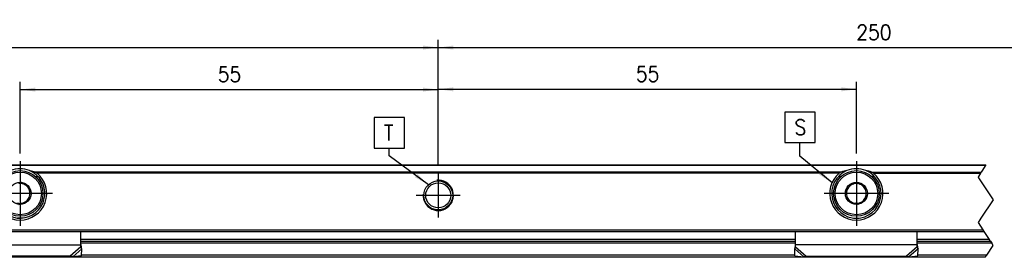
# Model space of a CAD drawing. Header units: millimetres. Extents: x -418 to 1225, y -151 to 443.
# Tile 35 of 52: x -6 to 124, y 266 to 297. Entities that reach past the tile are written whole.
import ezdxf

# ---------------------------------------------------------------- set-up
doc = ezdxf.new("R2010")
doc.units = ezdxf.units.MM
doc.linetypes.add('DOT_CENTER', pattern=[14, 12, -1, 0, -1])
doc.layers.add('1', color=7, linetype='Continuous')
doc.styles.add('CONVERTER_12', font='txt.shx', dxfattribs={"width": 0.9})
doc.dimstyles.new('ME10_DIM_19', dxfattribs={"dimtxt": 2, "dimasz": 2, "dimexe": 1, "dimexo": 1, "dimgap": 1, "dimtad": 1, "dimdsep": 46, "dimtxsty": 'CONVERTER_12', "dimsah": 1, "dimcen": 0.09, "dimclrd": 2, "dimclre": 2, "dimclrt": 2, "dimadec": 0, "dimazin": 0, "dimtfac": 1, "dimtdec": 4, "dimtix": 1, "dimtmove": 0, "dimatfit": 3, "dimfxl": 1, "dimtolj": 1, "dimtzin": 0, "dimarcsym": 0})
doc.dimstyles.new('ME10_DIM_20', dxfattribs={"dimtxt": 2, "dimasz": 2, "dimexe": 1, "dimexo": 1, "dimgap": 1, "dimtad": 1, "dimdsep": 46, "dimtxsty": 'CONVERTER_12', "dimsah": 1, "dimcen": 0.09, "dimclrd": 2, "dimclre": 2, "dimclrt": 2, "dimadec": 0, "dimazin": 0, "dimtfac": 1, "dimtdec": 4, "dimtix": 1, "dimtmove": 0, "dimatfit": 3, "dimfxl": 1, "dimtolj": 1, "dimtzin": 0, "dimarcsym": 0})
doc.dimstyles.new('ME10_DIM_21', dxfattribs={"dimtxt": 2, "dimasz": 2, "dimexe": 1, "dimexo": 1, "dimgap": 1, "dimtad": 1, "dimdsep": 46, "dimtxsty": 'CONVERTER_12', "dimsah": 1, "dimcen": 0.09, "dimclrd": 2, "dimclre": 2, "dimclrt": 2, "dimadec": 0, "dimazin": 0, "dimtfac": 1, "dimtdec": 4, "dimtix": 1, "dimtmove": 0, "dimatfit": 3, "dimfxl": 1, "dimtolj": 1, "dimtzin": 0, "dimarcsym": 0})
doc.dimstyles.new('ME10_DIM_22', dxfattribs={"dimtxt": 2, "dimasz": 2, "dimexe": 1, "dimexo": 1, "dimgap": 1, "dimtad": 1, "dimdsep": 46, "dimtxsty": 'CONVERTER_12', "dimsah": 1, "dimcen": 0.09, "dimclrd": 2, "dimclre": 2, "dimclrt": 2, "dimadec": 0, "dimazin": 0, "dimtfac": 1, "dimtdec": 4, "dimtix": 1, "dimtmove": 0, "dimatfit": 3, "dimfxl": 1, "dimtolj": 1, "dimtzin": 0, "dimarcsym": 0})
doc.dimstyles.get("Standard").update_dxf_attribs({"dimtxt": 0.18, "dimasz": 0.18, "dimexe": 0.18, "dimexo": 0.0625, "dimgap": 0.09, "dimtad": 0, "dimtih": 1, "dimtoh": 1, "dimdec": 4, "dimzin": 0, "dimdsep": 46, "dimtxsty": 'Standard', "dimcen": 0.09, "dimadec": 0, "dimazin": 0, "dimtfac": 1, "dimtdec": 4, "dimtofl": 0, "dimtmove": 0, "dimatfit": 3, "dimfxl": 1, "dimtolj": 1, "dimtzin": 0, "dimarcsym": 0})

# ---------------------------------------------------------------- blocks, each defined once
blk = doc.blocks.new('SOPORTE_SV2__5', base_point=(-123.4, 265.93))
at = {"color": 3, "linetype": 'Continuous'}
for p, q in [((121.11, 278.01), (-18.11, 278.01)), ((102.11, 277.13), (-3.91, 277.13)), ((101.83, 276.99), (-3.63, 276.99)), ((106.09, 277.13), (120.52, 277.13)), ((106.37, 276.99), (120.42, 276.99)), ((-5.54, 271.09), (-6.26, 271.09)), ((103.74, 271.09), (104.46, 271.09)), ((-18.47, 269.52), (120.75, 269.52)), ((96.1, 268.27), (2.1, 268.27)), ((121.58, 268.27), (112.1, 268.27)), ((-13.9, 267.58), (2.1, 267.58)), ((2.1, 267.29), (0.69, 266.08)), ((2.21, 267.03), (1.02, 266.01)), ((96.1, 267.78), (2.1, 267.78)), ((95.99, 267.03), (97.18, 266.01)), ((112.1, 267.58), (96.1, 267.58)), ((96.1, 267.29), (97.51, 266.08)), ((112.1, 267.29), (110.69, 266.08)), ((112.21, 267.03), (111.02, 266.01)), ((121.91, 267.78), (112.1, 267.78)), ((96.01, 266.22), (2.19, 266.22)), ((121.24, 266.22), (112.19, 266.22))]:
    blk.add_line(p, q, dxfattribs=at)
at = {"color": 7, "linetype": 'Continuous'}
for p, q in [((-18.07, 278.07), (121.14, 278.07)), ((-3.91, 276.57), (-3.55, 276.57)), ((102.11, 276.57), (101.75, 276.57)), ((106.45, 276.57), (106.09, 276.57)), ((-5.72, 275.75), (-6.05, 275.61)), ((-5.43, 275.53), (-5.72, 275.75)), ((-4.57, 274.88), (-4.86, 275.1)), ((-4.62, 274.52), (-4.57, 274.88)), ((102.77, 274.88), (103.06, 275.1)), ((102.82, 274.52), (102.77, 274.88)), ((103.63, 275.53), (103.92, 275.75)), ((103.92, 275.75), (104.25, 275.61)), ((104.91, 275.33), (105.25, 275.19)), ((105.25, 275.19), (105.3, 274.83)), ((-5.09, 273.31), (-4.75, 273.45)), ((-4.75, 273.45), (-4.7, 273.81)), ((102.95, 273.45), (102.9, 273.81)), ((103.29, 273.31), (102.95, 273.45)), ((105.43, 273.76), (105.14, 273.54)), ((105.38, 274.12), (105.43, 273.76)), ((-6.08, 272.89), (-5.75, 273.03)), ((104.28, 272.89), (103.95, 273.03)), ((104.57, 273.11), (104.28, 272.89)), ((-18.33, 269.32), (120.88, 269.32)), ((2.1, 267.6), (2.1, 269.32)), ((96.1, 267.6), (96.1, 269.32)), ((112.1, 267.6), (112.1, 269.32)), ((2.1, 268.07), (96.1, 268.07)), ((2.1, 267.58), (2.1, 267.6)), ((2.1, 267.29), (2.1, 267.58)), ((2.21, 267.03), (2.16, 267.2)), ((2.19, 266.14), (2.21, 267.03)), ((95.99, 267.03), (96.04, 267.2)), ((96.01, 266.14), (95.99, 267.03)), ((96.1, 267.58), (96.1, 267.6)), ((96.1, 267.29), (96.1, 267.58)), ((112.1, 268.07), (121.72, 268.07)), ((112.1, 267.58), (112.1, 267.6)), ((112.1, 267.29), (112.1, 267.58)), ((112.16, 267.2), (112.21, 267.03)), ((112.19, 266.14), (112.21, 267.03)), ((121.05, 265.93), (-18.17, 265.93)), ((0.69, 266.08), (-12.49, 266.08)), ((2.19, 266.14), (1.02, 266.01)), ((96.01, 266.14), (97.18, 266.01)), ((97.51, 266.08), (110.69, 266.08)), ((111.02, 266.01), (112.19, 266.14))]:
    blk.add_line(p, q, dxfattribs=at)
at = {"color": 2, "linetype": 'DOT_CENTER'}
for p, q in [((121.01, 277.87), (120.52, 277.13)), ((121.01, 277.87), (121.11, 278.01)), ((121.11, 278.01), (121.14, 278.07)), ((120.14, 276.57), (120.1, 276.5)), ((120.1, 276.5), (120.18, 276.37)), ((120.42, 276.99), (120.14, 276.57)), ((120.18, 276.37), (122.1, 273.5)), ((120.42, 276.99), (120.52, 277.13)), ((122.1, 273.5), (120.48, 271.07)), ((120.34, 270.87), (120.1, 270.5)), ((120.48, 271.07), (120.34, 270.87)), ((120.1, 270.5), (120.75, 269.52)), ((120.75, 269.52), (120.88, 269.32)), ((120.88, 269.32), (121.58, 268.27)), ((121.72, 268.07), (121.58, 268.27)), ((121.24, 266.22), (122.1, 267.5)), ((121.72, 268.07), (121.91, 267.78)), ((122.1, 267.5), (121.91, 267.78)), ((121.05, 265.93), (121.24, 266.22))]:
    blk.add_line(p, q, dxfattribs=at)
at = {"color": 7, "linetype": 'Continuous'}
for centre, radius in [((-5.9, 274.32), 3), ((104.1, 274.32), 3), ((49.1, 274.07), 1.9), ((-5.9, 274.32), 1.45), ((49.1, 274.07), 1.65), ((104.1, 274.32), 1.45), ((-5.9, 274.32), 0.05), ((104.1, 274.32), 0.05)]:
    blk.add_circle(centre, radius, dxfattribs=at)
at = {"color": 3, "linetype": 'Continuous'}
for centre in [(-5.9, 274.32), (104.1, 274.32)]:
    blk.add_circle(centre, 2.8, dxfattribs=at)
at = {"color": 7, "linetype": 'Continuous'}
for centre, radius, start, end in [((-5.9, 274.32), 3.25, 136.2373, 67.3801), ((-5.9, 274.32), 3.25, 67.3801, 112.6199), ((104.1, 274.32), 3.25, 112.6199, 67.3801), ((104.1, 274.32), 3.25, 67.3801, 112.6199), ((-5.9, 274.32), 3.5, 130.3552, 49.6448), ((104.1, 274.32), 3.5, 130.3552, 49.6448), ((-5.9, 274.32), 1.3, 68.7237, 96.839), ((-5.9, 274.32), 1.3, 36.839, 68.7237), ((-5.9, 274.32), 1.3, 8.7237, 36.839), ((104.1, 274.32), 1.3, 143.161, 171.2763), ((104.1, 274.32), 1.3, 111.2763, 143.161), ((104.1, 274.32), 1.3, 83.161, 111.2763), ((104.1, 274.32), 1.3, 51.2763, 83.161), ((104.1, 274.32), 1.3, 23.161, 51.2763), ((104.1, 274.32), 1.3, 351.2763, 23.161), ((-5.9, 274.32), 1.3, 276.839, 308.7237), ((-5.9, 274.32), 1.3, 308.7237, 336.839), ((-5.9, 274.32), 1.3, 336.839, 8.7237), ((104.1, 274.32), 1.3, 171.2763, 203.161), ((104.1, 274.32), 1.3, 203.161, 231.2763), ((104.1, 274.32), 1.3, 231.2763, 263.161), ((104.1, 274.32), 1.3, 291.2763, 323.161), ((104.1, 274.32), 1.3, 323.161, 351.2763), ((-5.9, 274.32), 1.3, 248.7237, 276.839), ((104.1, 274.32), 1.3, 263.161, 291.2763)]:
    blk.add_arc(centre, radius, start, end, dxfattribs=at)
for points, knots in [([(-4.65, 277.32), (-4.59, 277.31), (-4.46, 277.28), (-4.28, 277.24), (-4.09, 277.19), (-3.97, 277.15), (-3.91, 277.13)], [0, 0, 0, 0, 0.1915728, 0.384016, 0.5730315, 0.7635471, 0.7635471, 0.7635471, 0.7635471]), ([(102.85, 277.32), (102.79, 277.31), (102.66, 277.28), (102.48, 277.24), (102.29, 277.19), (102.17, 277.15), (102.11, 277.13)], [0, 0, 0, 0, 0.1915728, 0.384016, 0.5730697, 0.7635471, 0.7635471, 0.7635471, 0.7635471]), ([(106.09, 277.13), (106.03, 277.15), (105.91, 277.19), (105.72, 277.24), (105.54, 277.28), (105.41, 277.31), (105.35, 277.32)], [0, 0, 0, 0, 0.1901218, 0.3787731, 0.5718082, 0.763547, 0.763547, 0.763547, 0.763547]), ([(-3.91, 277.13), (-3.88, 277.12), (-3.83, 277.1), (-3.77, 277.08), (-3.73, 277.05), (-3.7, 277.03), (-3.66, 277.01), (-3.64, 277), (-3.63, 276.99)], [0, 0, 0, 0, 0.0898239, 0.1547798, 0.1981746, 0.2336504, 0.2752946, 0.3133314, 0.3133314, 0.3133314, 0.3133314]), ([(102.11, 277.13), (102.08, 277.12), (102.03, 277.1), (101.96, 277.07), (101.9, 277.03), (101.85, 277), (101.83, 276.99)], [0, 0, 0, 0, 0.0898239, 0.1547798, 0.239856, 0.3132558, 0.3132558, 0.3132558, 0.3132558]), ([(106.37, 276.99), (106.35, 277), (106.3, 277.03), (106.23, 277.07), (106.16, 277.11), (106.11, 277.12), (106.09, 277.13)], [0, 0, 0, 0, 0.0733847, 0.1584419, 0.2442581, 0.3132544, 0.3132544, 0.3132544, 0.3132544]), ([(2.1, 267.6), (2.1, 267.57), (2.1, 267.51), (2.11, 267.41), (2.13, 267.3), (2.15, 267.24), (2.16, 267.2)], [0, 0, 0, 0, 0.0890373, 0.1983431, 0.2932195, 0.4089231, 0.4089231, 0.4089231, 0.4089231]), ([(2.21, 267.03), (2.2, 267.05), (2.18, 267.09), (2.15, 267.16), (2.13, 267.22), (2.11, 267.27), (2.1, 267.29)], [0, 0, 0, 0, 0.0660342, 0.1356749, 0.2077706, 0.2833141, 0.2833141, 0.2833141, 0.2833141]), ([(95.99, 267.03), (96, 267.05), (96.02, 267.09), (96.05, 267.16), (96.07, 267.22), (96.09, 267.27), (96.1, 267.29)], [0, 0, 0, 0, 0.0660342, 0.1356749, 0.2077706, 0.2833141, 0.2833141, 0.2833141, 0.2833141]), ([(96.04, 267.2), (96.05, 267.23), (96.07, 267.3), (96.08, 267.4), (96.1, 267.5), (96.1, 267.57), (96.1, 267.6)], [0, 0, 0, 0, 0.1071939, 0.2105801, 0.3123665, 0.4089232, 0.4089232, 0.4089232, 0.4089232]), ([(112.1, 267.6), (112.1, 267.57), (112.1, 267.51), (112.12, 267.4), (112.13, 267.3), (112.15, 267.23), (112.16, 267.2)], [0, 0, 0, 0, 0.0890373, 0.1983431, 0.3081199, 0.4089225, 0.4089225, 0.4089225, 0.4089225]), ([(112.21, 267.03), (112.2, 267.05), (112.18, 267.09), (112.15, 267.16), (112.13, 267.22), (112.11, 267.27), (112.1, 267.29)], [0, 0, 0, 0, 0.0660342, 0.1356749, 0.2077706, 0.2833141, 0.2833141, 0.2833141, 0.2833141]), ([(1.02, 266.01), (0.99, 266.01), (0.94, 266.02), (0.85, 266.04), (0.77, 266.06), (0.71, 266.07), (0.69, 266.08)], [0, 0, 0, 0, 0.0797881, 0.1670936, 0.2491987, 0.3386073, 0.3386073, 0.3386073, 0.3386073]), ([(97.18, 266.01), (97.21, 266.01), (97.26, 266.02), (97.35, 266.04), (97.43, 266.06), (97.49, 266.07), (97.51, 266.08)], [0, 0, 0, 0, 0.0797881, 0.1670936, 0.252779, 0.3386073, 0.3386073, 0.3386073, 0.3386073]), ([(110.69, 266.08), (110.71, 266.07), (110.77, 266.06), (110.85, 266.04), (110.93, 266.02), (110.99, 266.01), (111.02, 266.01)], [0, 0, 0, 0, 0.0858283, 0.1715137, 0.2550732, 0.3386073, 0.3386073, 0.3386073, 0.3386073])]:
    blk.add_open_spline(points, degree=3, knots=knots, dxfattribs=at)
at = {"layer": '1', "color": 2, "linetype": 'DOT_CENTER'}
for p, q in [((-5.9, 278.57), (-5.9, 270.07)), ((104.1, 278.57), (104.1, 270.07)), ((104.1, 278.32), (104.1, 270.32)), ((49.1, 276.97), (49.1, 271.17)), ((-1.65, 274.32), (-10.15, 274.32)), ((52, 274.07), (46.2, 274.07)), ((108.35, 274.32), (99.85, 274.32)), ((108.1, 274.32), (100.1, 274.32))]:
    blk.add_line(p, q, dxfattribs=at)
at = {"layer": '1', "color": 30, "linetype": 'Continuous'}
blk.add_arc((49.1, 274.07), 2, 175, 95, dxfattribs=at)
blk.add_arc((49.1, 274.07), 2, 175, 95, dxfattribs=at)
blk = doc.blocks.new('*D86')
at = {"layer": '1', "color": 2, "linetype": 'Continuous'}
for p, q in [((49.1, 277.97), (49.1, 294.49)), ((159.1, 279.57), (159.1, 294.49)), ((49.1, 293.49), (159.1, 293.49))]:
    blk.add_line(p, q, dxfattribs=at)
at = {"layer": '1', "color": 2}
for points in [[(51.1, 293.76), (51.1, 293.23), (49.1, 293.49)], [(157.1, 293.23), (157.1, 293.76), (159.1, 293.49)]]:
    blk.add_solid(points, dxfattribs=at)
at = {"layer": '1', "color": 2, "insert": (104.09, 294.49), "char_height": 2, "attachment_point": 7, "rotation": 0.0001, "line_spacing_factor": 0.60024, "style": 'CONVERTER_12'}
blk.add_mtext('250', dxfattribs=at)
blk = doc.blocks.new('*D87')
at = {"layer": '1', "color": 2, "linetype": 'Continuous'}
for p, q in [((49.1, 277.97), (49.1, 289.01)), ((104.1, 279.57), (104.1, 289.01)), ((49.1, 288.01), (104.1, 288.01))]:
    blk.add_line(p, q, dxfattribs=at)
at = {"layer": '1', "color": 2}
for points in [[(51.1, 288.27), (51.1, 287.74), (49.1, 288.01)], [(102.1, 287.74), (102.1, 288.27), (104.1, 288.01)]]:
    blk.add_solid(points, dxfattribs=at)
at = {"layer": '1', "color": 2, "insert": (75.1, 289.01), "char_height": 2, "attachment_point": 7, "rotation": 0.0001, "line_spacing_factor": 0.60024, "style": 'CONVERTER_12'}
blk.add_mtext('55', dxfattribs=at)
blk = doc.blocks.new('*D88')
at = {"layer": '1', "color": 2, "linetype": 'Continuous'}
for p, q in [((-60.9, 279.57), (-60.9, 294.5)), ((49.1, 277.97), (49.1, 294.5)), ((-60.9, 293.5), (49.1, 293.5))]:
    blk.add_line(p, q, dxfattribs=at)
at = {"layer": '1', "color": 2}
for points in [[(-58.9, 293.76), (-58.9, 293.23), (-60.9, 293.5)], [(47.1, 293.23), (47.1, 293.76), (49.1, 293.5)]]:
    blk.add_solid(points, dxfattribs=at)
at = {"layer": '1', "color": 2, "insert": (-11.45, 294.5), "char_height": 2, "attachment_point": 7, "rotation": 0.0001, "line_spacing_factor": 0.60024, "style": 'CONVERTER_12'}
blk.add_mtext('250', dxfattribs=at)
blk = doc.blocks.new('*D89')
at = {"layer": '1', "color": 2, "linetype": 'Continuous'}
for p, q in [((-5.9, 279.57), (-5.9, 288.97)), ((49.1, 277.97), (49.1, 288.97)), ((-5.9, 287.97), (49.1, 287.97))]:
    blk.add_line(p, q, dxfattribs=at)
at = {"layer": '1', "color": 2}
for points in [[(-3.9, 288.23), (-3.9, 287.71), (-5.9, 287.97)], [(47.1, 287.71), (47.1, 288.23), (49.1, 287.97)]]:
    blk.add_solid(points, dxfattribs=at)
at = {"layer": '1', "color": 2, "insert": (20.1, 288.97), "char_height": 2, "attachment_point": 7, "rotation": 0.0001, "line_spacing_factor": 0.60024, "style": 'CONVERTER_12'}
blk.add_mtext('55', dxfattribs=at)
blk = doc.blocks.new('Top1', base_point=(-35.9, 272))
at = {"layer": '1', "color": 2}
for points in [[(94.669, 285.025), (94.669, 281.025), (98.669, 281.025), (98.669, 285.025)], [(40.665, 284.286), (40.665, 280.286), (44.665, 280.286), (44.665, 284.286)]]:
    blk.add_lwpolyline(points, close=True, dxfattribs=at)
for points in [[(99.185, 276.799), (99.519, 277.206), (100.898, 275.734)], [(46.044, 276.444), (46.358, 276.866), (47.805, 275.461)]]:
    blk.add_solid(points, dxfattribs=at)
blk.add_blockref('SOPORTE_SV2__5', (-123.4, 265.929))
at = {"layer": '1', "color": 2, "style": 'CONVERTER_12', "width": 0.9}
for s, p in [('S', (95.969, 282.025)), ('T', (41.965, 281.286))]:
    blk.add_text(s, height=2, dxfattribs=at).set_placement(p)
at = {"layer": '1'}
for base, p1, p2, dimstyle, picture, middle in [((-60.9, 293.495), (49.1, 276.971), (-60.9, 278.571), 'ME10_DIM_21', '*D88', (-9.054, 295.495)), ((49.1, 293.493), (159.1, 278.571), (49.1, 276.971), 'ME10_DIM_19', '*D86', (106.489, 295.493)), ((-5.9, 287.969), (49.1, 276.971), (-5.9, 278.571), 'ME10_DIM_22', '*D89', (21.6, 289.969)), ((49.1, 288.006), (104.1, 278.571), (49.1, 276.971), 'ME10_DIM_20', '*D87', (76.6, 290.006))]:
    dim = blk.add_linear_dim(base=base, p1=p1, p2=p2, dimstyle=dimstyle, dxfattribs=at)
    dim.commit()
    dim.dimension.update_dxf_attribs({"geometry": picture, "text_midpoint": middle, "text_rotation": 0.00014})
at = {"layer": '1', "color": 2, "linetype": 'Continuous', "has_arrowhead": 0}
for points in [[(47.805, 275.461), (42.665, 279.286), (42.665, 280.286)], [(100.898, 275.734), (96.669, 279.204), (96.669, 281.025)]]:
    blk.add_leader(points, dimstyle='Standard', dxfattribs=at)

msp = doc.modelspace()

# ---------------------------------------------------------------- block references
msp.add_blockref('Top1', (-35.9, 272))

doc.saveas('drawing.dxf')
